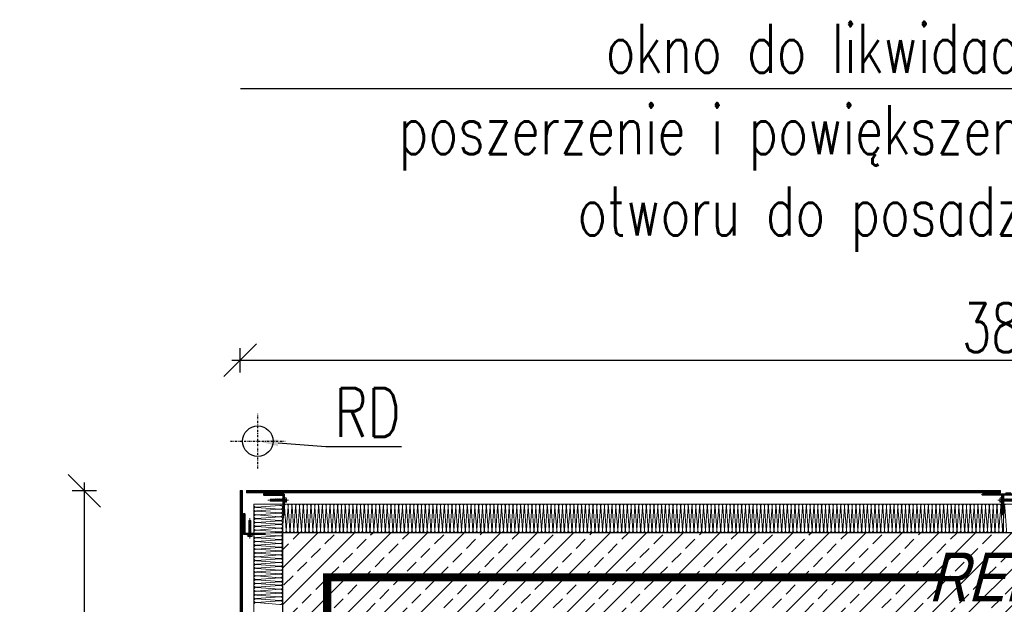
# Model space of a CAD drawing. Header units: millimetres. Extents: x -1256 to 4744, y -2264 to 706.
# Tile 15 of 62: x -485 to -243, y 182 to 326. Entities that reach past the tile are written whole.
import ezdxf
from ezdxf import colors
from ezdxf.entities.mleader import LeaderData, LeaderLine
from ezdxf.math import Vec2, Vec3

# ---------------------------------------------------------------- set-up
doc = ezdxf.new("R2010")
doc.units = ezdxf.units.MM
doc.header["$LTSCALE"] = 0.2
for name, pattern in [('10b018', [3.33, 2.16, -0.54, 0.09, -0.54]), ('DASHDOT', [25.4, 12.7, -6.35, 0, -6.35]), ('DASHEDX2', [1.5, 1, -0.5])]:
    doc.linetypes.add(name, pattern=pattern)
for name, color, linetype, lineweight in [('_MB_ocieplenie_0.09', 252, 'Continuous', 9), ('A-KOMENTWYM - DETAL', 30, 'Continuous', 5), ('ST_AE_GLAS_szraf', 252, 'Continuous', 0), ('ST_AE_GLAS_widok', 142, 'Continuous', 9), ('ST_AE_SYST_cienka', 27, 'Continuous', 15), ('ST_AE_SYST_szraf', 252, 'Continuous', 0), ('ST_SB_STEL', 7, 'Continuous', 0), ('ST_SF_FRAM', 7, 'Continuous', 0), ('ST_SF_FRAM_gruba', 132, 'Continuous', 40), ('ST_SJ_JOIN', 7, 'Continuous', 0), ('ST_SJ_JOIN_cienka', 57, 'Continuous', 15), ('ST_SJ_JOIN_szraf', 252, 'Continuous', 5)]:
    doc.layers.add(name, color=color, linetype=linetype, lineweight=lineweight)
doc.layers.add('_p.poż.', color=7, linetype='Continuous', true_color=0xf20000)
for name, color, linetype in [('A-opis', 7, 'Continuous'), ('A-RD', 3, 'Continuous'), ('A-ściany', 140, 'Continuous')]:
    doc.layers.add(name, color=color, linetype=linetype)
doc.layers.add('ST_SJ_JOIN_osie', color=1, linetype='10b018', lineweight=0, plot=False)
doc.styles.add('Arch-Dim', font='romans.shx', dxfattribs={"width": 0.75})
doc.styles.add('Arial-2', font='arial.ttf', dxfattribs={"width": 0.8, "oblique": 15})
doc.styles.add('TXT', font='romans.shx', dxfattribs={"width": 0.7})
doc.dimstyles.new('1-50', dxfattribs={"dimtxt": 12, "dimasz": 8, "dimexe": 3, "dimexo": 0, "dimgap": 2, "dimtad": 1, "dimrnd": 0.5, "dimzin": 12, "dimdsep": 46, "dimtxsty": 'TXT', "dimblk": 'OBLIQUE', "dimcen": 0.125, "dimdle": 2, "dimclrd": 256, "dimclre": 256, "dimclrt": 7, "dimazin": 0, "dimtfac": 1, "dimtix": 1, "dimtmove": 1, "dimatfit": 2, "dimfxl": 3, "dimfxlon": 1, "dimtvp": 10, "dimtolj": 1, "dimtzin": 0, "dimarcsym": 0})

# ---------------------------------------------------------------- blocks, each defined once
blk = doc.blocks.new('_Oblique')
at = {"color": 0, "linetype": 'ByBlock', "lineweight": -2}
blk.add_line((-0.5, -0.5), (0.5, 0.5), dxfattribs=at)
blk = doc.blocks.new('*D6')
at = {"layer": 'A-KOMENTWYM - DETAL', "lineweight": -2}
for p, q in [((-430.9, 239.38), (-430.9, 245.38)), ((-43.5, 239.38), (-43.5, 245.38)), ((-432.9, 242.38), (-41.5, 242.38))]:
    blk.add_line(p, q, dxfattribs=at)
at = {"layer": 'Defpoints', "color": 0}
for p in [(-43.5, 242.38), (-430.9, 210.3), (-43.5, 210.36)]:
    blk.add_point(p, dxfattribs=at)
at = {"layer": 'A-KOMENTWYM - DETAL', "lineweight": -2, "xscale": 8, "yscale": 8, "zscale": 8, "rotation": 180}
blk.add_blockref('_Oblique', (-430.9, 242.38), dxfattribs=at)
at = {"layer": 'A-KOMENTWYM - DETAL', "lineweight": -2, "xscale": 8, "yscale": 8, "zscale": 8}
blk.add_blockref('_Oblique', (-43.5, 242.38), dxfattribs=at)
at = {"layer": 'A-KOMENTWYM - DETAL', "color": 7, "insert": (-237.2, 250.38), "char_height": 12, "attachment_point": 5, "style": 'TXT'}
blk.add_mtext('\\A1;387.5', dxfattribs=at)
blk = doc.blocks.new('*D8')
at = {"layer": 'A-KOMENTWYM - DETAL', "lineweight": -2}
for p, q in [((-469.21, 212.3), (-469.21, -85.3)), ((-466.21, 210.3), (-472.21, 210.3)), ((-466.21, -83.3), (-472.21, -83.3))]:
    blk.add_line(p, q, dxfattribs=at)
at = {"layer": 'Defpoints', "color": 0}
for p in [(-430.9, 210.3), (-469.21, -83.3), (-430.9, -83.3)]:
    blk.add_point(p, dxfattribs=at)
at = {"layer": 'A-KOMENTWYM - DETAL', "lineweight": -2, "xscale": 8, "yscale": 8, "zscale": 8}
for p, rotation in [((-469.21, 210.3), 90), ((-469.21, -83.3), 270)]:
    blk.add_blockref('_Oblique', p, dxfattribs=dict(at, rotation=rotation))
at = {"layer": 'A-KOMENTWYM - DETAL', "color": 7, "insert": (-477.21, 63.5), "char_height": 12, "attachment_point": 5, "rotation": 90, "style": 'TXT'}
blk.add_mtext('\\A1;293.5', dxfattribs=at)
blk = doc.blocks.new('_Dot')
at = {"color": 0, "linetype": 'ByBlock', "lineweight": -2}
blk.add_line((-0.5, 0), (-1, 0), dxfattribs=at)
at = {"color": 0, "linetype": 'ByBlock', "const_width": 0.5}
blk.add_lwpolyline([(-0.25, 0, 1), (0.25, 0, 1)], format="xyb", close=True, dxfattribs=at)
blk = doc.blocks.new('*U371')
at = {"layer": '_MB_ocieplenie_0.09', "flags": 128}
for points in [[(-16587, 31, 0.505403), (-16606, 5), (-16588, -242, -1.345402), (-16626, -242), (-16608, 5, 0.505403), (-16627, 31)], [(-16547, 31, 0.505403), (-16566, 5), (-16548, -242, -1.345402), (-16586, -242), (-16568, 5, 0.505403), (-16587, 31)], [(-16507, 31, 0.505403), (-16526, 5), (-16508, -242, -1.345402), (-16546, -242), (-16528, 5, 0.505403), (-16547, 31)], [(-16467, 31, 0.505403), (-16486, 5), (-16468, -242, -1.345402), (-16506, -242), (-16488, 5, 0.505403), (-16507, 31)], [(-16427, 31, 0.505403), (-16446, 5), (-16428, -242, -1.345402), (-16466, -242), (-16448, 5, 0.505403), (-16467, 31)], [(-16387, 31, 0.505403), (-16406, 5), (-16388, -242, -1.345402), (-16426, -242), (-16408, 5, 0.505403), (-16427, 31)], [(-16347, 31, 0.505403), (-16366, 5), (-16348, -242, -1.345402), (-16386, -242), (-16368, 5, 0.505403), (-16387, 31)], [(-16307, 31, 0.505403), (-16326, 5), (-16308, -242, -1.345402), (-16346, -242), (-16328, 5, 0.505403), (-16347, 31)], [(-16267, 31, 0.505403), (-16286, 5), (-16268, -242, -1.345402), (-16306, -242), (-16288, 5, 0.505403), (-16307, 31)], [(-16227, 31, 0.505403), (-16246, 5), (-16228, -242, -1.345402), (-16266, -242), (-16248, 5, 0.505403), (-16267, 31)], [(-16187, 31, 0.505403), (-16206, 5), (-16188, -242, -1.345402), (-16226, -242), (-16208, 5, 0.505403), (-16227, 31)], [(-16147, 31, 0.505403), (-16166, 5), (-16148, -242, -1.345402), (-16186, -242), (-16168, 5, 0.505403), (-16187, 31)], [(-16107, 31, 0.505403), (-16126, 5), (-16108, -242, -1.345402), (-16146, -242), (-16128, 5, 0.505403), (-16147, 31)], [(-16067, 31, 0.505403), (-16086, 5), (-16068, -242, -1.345402), (-16106, -242), (-16088, 5, 0.505403), (-16107, 31)], [(-16027, 31, 0.505403), (-16046, 5), (-16028, -242, -1.345402), (-16066, -242), (-16048, 5, 0.505403), (-16067, 31)], [(-15987, 31, 0.505403), (-16006, 5), (-15988, -242, -1.345402), (-16026, -242), (-16008, 5, 0.505403), (-16027, 31)], [(-15947, 31, 0.505403), (-15966, 5), (-15948, -242, -1.345402), (-15986, -242), (-15968, 5, 0.505403), (-15987, 31)], [(-15907, 31, 0.505403), (-15926, 5), (-15908, -242, -1.345402), (-15946, -242), (-15928, 5, 0.505403), (-15947, 31)], [(-15867, 31, 0.505403), (-15886, 5), (-15868, -242, -1.345402), (-15906, -242), (-15888, 5, 0.505403), (-15907, 31)], [(-15827, 31, 0.505403), (-15846, 5), (-15828, -242, -1.345402), (-15866, -242), (-15848, 5, 0.505403), (-15867, 31)], [(-15787, 31, 0.505403), (-15806, 5), (-15788, -242, -1.345402), (-15826, -242), (-15808, 5, 0.505403), (-15827, 31)], [(-15747, 31, 0.505403), (-15766, 5), (-15748, -242, -1.345402), (-15786, -242), (-15768, 5, 0.505403), (-15787, 31)], [(-15707, 31, 0.505403), (-15726, 5), (-15708, -242, -1.345402), (-15746, -242), (-15728, 5, 0.505403), (-15747, 31)], [(-15667, 31, 0.505403), (-15686, 5), (-15668, -242, -1.345402), (-15706, -242), (-15688, 5, 0.505403), (-15707, 31)], [(-15627, 31, 0.505403), (-15646, 5), (-15628, -242, -1.345402), (-15666, -242), (-15648, 5, 0.505403), (-15667, 31)], [(-15587, 31, 0.505403), (-15606, 5), (-15588, -242, -1.345402), (-15626, -242), (-15608, 5, 0.505403), (-15627, 31)], [(-15547, 31, 0.505403), (-15566, 5), (-15548, -242, -1.345402), (-15586, -242), (-15568, 5, 0.505403), (-15587, 31)], [(-15507, 31, 0.505403), (-15526, 5), (-15508, -242, -1.345402), (-15546, -242), (-15528, 5, 0.505403), (-15547, 31)], [(-15467, 31, 0.505403), (-15486, 5), (-15468, -242, -1.345402), (-15506, -242), (-15488, 5, 0.505403), (-15507, 31)], [(-15427, 31, 0.505403), (-15446, 5), (-15428, -242, -1.345402), (-15466, -242), (-15448, 5, 0.505403), (-15467, 31)], [(-15387, 31, 0.505403), (-15406, 5), (-15388, -242, -1.345402), (-15426, -242), (-15408, 5, 0.505403), (-15427, 31)], [(-15347, 31, 0.505403), (-15366, 5), (-15348, -242, -1.345402), (-15386, -242), (-15368, 5, 0.505403), (-15387, 31)], [(-15307, 31, 0.505403), (-15326, 5), (-15308, -242, -1.345402), (-15346, -242), (-15328, 5, 0.505403), (-15347, 31)], [(-15267, 31, 0.505403), (-15286, 5), (-15268, -242, -1.345402), (-15306, -242), (-15288, 5, 0.505403), (-15307, 31)], [(-15227, 31, 0.505403), (-15246, 5), (-15228, -242, -1.345402), (-15266, -242), (-15248, 5, 0.505403), (-15267, 31)], [(-15187, 31, 0.505403), (-15206, 5), (-15188, -242, -1.345402), (-15226, -242), (-15208, 5, 0.505403), (-15227, 31)], [(-15147, 31, 0.505403), (-15166, 5), (-15148, -242, -1.345402), (-15186, -242), (-15168, 5, 0.505403), (-15187, 31)], [(-15107, 31, 0.505403), (-15126, 5), (-15108, -242, -1.345402), (-15146, -242), (-15128, 5, 0.505403), (-15147, 31)], [(-15067, 31, 0.505403), (-15086, 5), (-15068, -242, -1.345402), (-15106, -242), (-15088, 5, 0.505403), (-15107, 31)], [(-15027, 31, 0.505403), (-15046, 5), (-15028, -242, -1.345402), (-15066, -242), (-15048, 5, 0.505403), (-15067, 31)], [(-14987, 31, 0.505403), (-15006, 5), (-14988, -242, -1.345402), (-15026, -242), (-15008, 5, 0.505403), (-15027, 31)], [(-14947, 31, 0.505403), (-14966, 5), (-14948, -242, -1.345402), (-14986, -242), (-14968, 5, 0.505403), (-14987, 31)], [(-14907, 31, 0.505403), (-14926, 5), (-14908, -242, -1.345402), (-14946, -242), (-14928, 5, 0.505403), (-14947, 31)], [(-14867, 31, 0.505403), (-14886, 5), (-14868, -242, -1.345402), (-14906, -242), (-14888, 5, 0.505403), (-14907, 31)], [(-14827, 31, 0.505403), (-14846, 5), (-14828, -242, -1.345402), (-14866, -242), (-14848, 5, 0.505403), (-14867, 31)], [(-14787, 31, 0.505403), (-14806, 5), (-14788, -242, -1.345402), (-14826, -242), (-14808, 5, 0.505403), (-14827, 31)], [(-14747, 31, 0.505403), (-14766, 5), (-14748, -242, -1.345402), (-14786, -242), (-14768, 5, 0.505403), (-14787, 31)], [(-14707, 31, 0.505403), (-14726, 5), (-14708, -242, -1.345402), (-14746, -242), (-14728, 5, 0.505403), (-14747, 31)], [(-14667, 31, 0.505403), (-14686, 5), (-14668, -242, -1.345402), (-14706, -242), (-14688, 5, 0.505403), (-14707, 31)], [(-14627, 31, 0.505403), (-14646, 5), (-14628, -242, -1.345402), (-14666, -242), (-14648, 5, 0.505403), (-14667, 31)], [(-14587, 31, 0.505403), (-14606, 5), (-14588, -242, -1.345402), (-14626, -242), (-14608, 5, 0.505403), (-14627, 31)], [(-14547, 31, 0.505403), (-14566, 5), (-14548, -242, -1.345402), (-14586, -242), (-14568, 5, 0.505403), (-14587, 31)], [(-14507, 31, 0.505403), (-14526, 5), (-14508, -242, -1.345402), (-14546, -242), (-14528, 5, 0.505403), (-14547, 31)], [(-14467, 31, 0.505403), (-14486, 5), (-14468, -242, -1.345402), (-14506, -242), (-14488, 5, 0.505403), (-14507, 31)], [(-14427, 31, 0.505403), (-14446, 5), (-14428, -242, -1.345402), (-14466, -242), (-14448, 5, 0.505403), (-14467, 31)], [(-14387, 31, 0.505403), (-14406, 5), (-14388, -242, -1.345402), (-14426, -242), (-14408, 5, 0.505403), (-14427, 31)], [(-14347, 31, 0.505403), (-14366, 5), (-14348, -242, -1.345402), (-14386, -242), (-14368, 5, 0.505403), (-14387, 31)], [(-14307, 31, 0.505403), (-14326, 5), (-14308, -242, -1.345402), (-14346, -242), (-14328, 5, 0.505403), (-14347, 31)], [(-14267, 31, 0.505403), (-14286, 5), (-14268, -242, -1.345402), (-14306, -242), (-14288, 5, 0.505403), (-14307, 31)], [(-14227, 31, 0.505403), (-14246, 5), (-14228, -242, -1.345402), (-14266, -242), (-14248, 5, 0.505403), (-14267, 31)], [(-14187, 31, 0.505403), (-14206, 5), (-14188, -242, -1.345402), (-14226, -242), (-14208, 5, 0.505403), (-14227, 31)], [(-14147, 31, 0.505403), (-14166, 5), (-14148, -242, -1.345402), (-14186, -242), (-14168, 5, 0.505403), (-14187, 31)], [(-14107, 31, 0.505403), (-14126, 5), (-14108, -242, -1.345402), (-14146, -242), (-14128, 5, 0.505403), (-14147, 31)], [(-14067, 31, 0.505403), (-14086, 5), (-14068, -242, -1.345402), (-14106, -242), (-14088, 5, 0.505403), (-14107, 31)], [(-14027, 31, 0.505403), (-14046, 5), (-14028, -242, -1.345402), (-14066, -242), (-14048, 5, 0.505403), (-14067, 31)], [(-13987, 31, 0.505403), (-14006, 5), (-13988, -242, -1.345402), (-14026, -242), (-14008, 5, 0.505403), (-14027, 31)], [(-13947, 31, 0.505403), (-13966, 5), (-13948, -242, -1.345402), (-13986, -242), (-13968, 5, 0.505403), (-13987, 31)], [(-13907, 31, 0.505403), (-13926, 5), (-13908, -242, -1.345402), (-13946, -242), (-13928, 5, 0.505403), (-13947, 31)], [(-13867, 31, 0.505403), (-13886, 5), (-13868, -242, -1.345402), (-13906, -242), (-13888, 5, 0.505403), (-13907, 31)], [(-13827, 31, 0.505403), (-13846, 5), (-13828, -242, -1.345402), (-13866, -242), (-13848, 5, 0.505403), (-13867, 31)], [(-13787, 31, 0.505403), (-13806, 5), (-13788, -242, -1.345402), (-13826, -242), (-13808, 5, 0.505403), (-13827, 31)], [(-13747, 31, 0.505403), (-13766, 5), (-13748, -242, -1.345402), (-13786, -242), (-13768, 5, 0.505403), (-13787, 31)], [(-13707, 31, 0.505403), (-13726, 5), (-13708, -242, -1.345402), (-13746, -242), (-13728, 5, 0.505403), (-13747, 31)], [(-13667, 31, 0.505403), (-13686, 5), (-13668, -242, -1.345402), (-13706, -242), (-13688, 5, 0.505403), (-13707, 31)], [(-13627, 31, 0.505403), (-13646, 5), (-13628, -242, -1.345402), (-13666, -242), (-13648, 5, 0.505403), (-13667, 31)], [(-13587, 31, 0.505403), (-13606, 5), (-13588, -242, -1.345402), (-13626, -242), (-13608, 5, 0.505403), (-13627, 31)], [(-13547, 31, 0.505403), (-13566, 5), (-13548, -242, -1.345402), (-13586, -242), (-13568, 5, 0.505403), (-13587, 31)], [(-13507, 31, 0.505403), (-13526, 5), (-13508, -242, -1.345402), (-13546, -242), (-13528, 5, 0.505403), (-13547, 31)], [(-13467, 31, 0.505403), (-13486, 5), (-13468, -242, -1.345402), (-13506, -242), (-13488, 5, 0.505403), (-13507, 31)], [(-13427, 31, 0.505403), (-13446, 5), (-13428, -242, -1.345402), (-13466, -242), (-13448, 5, 0.505403), (-13467, 31)], [(-13387, 31, 0.505403), (-13406, 5), (-13388, -242, -1.345402), (-13426, -242), (-13408, 5, 0.505403), (-13427, 31)], [(-13347, 31, 0.505403), (-13366, 5), (-13348, -242, -1.345402), (-13386, -242), (-13368, 5, 0.505403), (-13387, 31)], [(-13307, 31, 0.505403), (-13326, 5), (-13308, -242, -1.345402), (-13346, -242), (-13328, 5, 0.505403), (-13347, 31)], [(-13267, 31, 0.505403), (-13286, 5), (-13268, -242, -1.345402), (-13306, -242), (-13288, 5, 0.505403), (-13307, 31)], [(-13227, 31, 0.505403), (-13246, 5), (-13228, -242, -1.345402), (-13266, -242), (-13248, 5, 0.505403), (-13267, 31)], [(-13187, 31, 0.505403), (-13206, 5), (-13188, -242, -1.345402), (-13226, -242), (-13208, 5, 0.505403), (-13227, 31)], [(-13147, 31, 0.505403), (-13166, 5), (-13148, -242, -1.345402), (-13186, -242), (-13168, 5, 0.505403), (-13187, 31)], [(-13107, 31, 0.505403), (-13126, 5), (-13108, -242, -1.345402), (-13146, -242), (-13128, 5, 0.505403), (-13147, 31)], [(-13067, 31, 0.505403), (-13086, 5), (-13068, -242, -1.345402), (-13106, -242), (-13088, 5, 0.505403), (-13107, 31)], [(-13027, 31, 0.505403), (-13046, 5), (-13028, -242, -1.345402), (-13066, -242), (-13048, 5, 0.505403), (-13067, 31)], [(-12987, 31, 0.505403), (-13006, 5), (-12988, -242, -1.345402), (-13026, -242), (-13008, 5, 0.505403), (-13027, 31)], [(-12947, 31, 0.505403), (-12966, 5), (-12948, -242, -1.345402), (-12986, -242), (-12968, 5, 0.505403), (-12987, 31)], [(-12907, 31, 0.505403), (-12926, 5), (-12908, -242, -1.345402), (-12946, -242), (-12928, 5, 0.505403), (-12947, 31)], [(-12867, 31, 0.505403), (-12886, 5), (-12868, -242, -1.345402), (-12906, -242), (-12888, 5, 0.505403), (-12907, 31)], [(-12827, 31, 0.505403), (-12846, 5), (-12828, -242, -1.345402), (-12866, -242), (-12848, 5, 0.505403), (-12867, 31)], [(-12787, 31, 0.505403), (-12806, 5), (-12788, -242, -1.345402), (-12826, -242), (-12808, 5, 0.505403), (-12827, 31)], [(-12747, 31, 0.505403), (-12766, 5), (-12748, -242, -1.345402), (-12786, -242), (-12768, 5, 0.505403), (-12787, 31)], [(-12707, 31, 0.505403), (-12726, 5), (-12708, -242, -1.345402), (-12746, -242), (-12728, 5, 0.505403), (-12747, 31)], [(-12667, 31, 0.505403), (-12686, 5), (-12668, -242, -1.345402), (-12706, -242), (-12688, 5, 0.505403), (-12707, 31)], [(-12627, 31, 0.505403), (-12646, 5), (-12628, -242, -1.345402), (-12666, -242), (-12648, 5, 0.505403), (-12667, 31)], [(-12587, 31, 0.505403), (-12606, 5), (-12588, -242, -1.345402), (-12626, -242), (-12608, 5, 0.505403), (-12627, 31)], [(-12547, 31, 0.505403), (-12566, 5), (-12548, -242, -1.345402), (-12586, -242), (-12568, 5, 0.505403), (-12587, 31)], [(-12507, 31, 0.505403), (-12526, 5), (-12508, -242, -1.345402), (-12546, -242), (-12528, 5, 0.505403), (-12547, 31)], [(-12467, 31, 0.505403), (-12486, 5), (-12468, -242, -1.345402), (-12506, -242), (-12488, 5, 0.505403), (-12507, 31)], [(-12427, 31, 0.505403), (-12446, 5), (-12428, -242, -1.345402), (-12466, -242), (-12448, 5, 0.505403), (-12467, 31)], [(-12387, 31, 0.505403), (-12406, 5), (-12388, -242, -1.345402), (-12426, -242), (-12408, 5, 0.505403), (-12427, 31)], [(-12347, 31, 0.505403), (-12366, 5), (-12348, -242, -1.345402), (-12386, -242), (-12368, 5, 0.505403), (-12387, 31)], [(-12307, 31, 0.505403), (-12326, 5), (-12308, -242, -1.345402), (-12346, -242), (-12328, 5, 0.505403), (-12347, 31)], [(-12267, 31, 0.505403), (-12286, 5), (-12268, -242, -1.345402), (-12306, -242), (-12288, 5, 0.505403), (-12307, 31)], [(-12227, 31, 0.505403), (-12246, 5), (-12228, -242, -1.345402), (-12266, -242), (-12248, 5, 0.505403), (-12267, 31)], [(-12187, 31, 0.505403), (-12206, 5), (-12188, -242, -1.345402), (-12226, -242), (-12208, 5, 0.505403), (-12227, 31)], [(-12147, 31, 0.505403), (-12166, 5), (-12148, -242, -1.345402), (-12186, -242), (-12168, 5, 0.505403), (-12187, 31)], [(-12107, 31, 0.505403), (-12126, 5), (-12108, -242, -1.345402), (-12146, -242), (-12128, 5, 0.505403), (-12147, 31)], [(-12067, 31, 0.505403), (-12086, 5), (-12068, -242, -1.345402), (-12106, -242), (-12088, 5, 0.505403), (-12107, 31)], [(-12027, 31, 0.505403), (-12046, 5), (-12028, -242, -1.345402), (-12066, -242), (-12048, 5, 0.505403), (-12067, 31)], [(-11987, 31, 0.505403), (-12006, 5), (-11988, -242, -1.345402), (-12026, -242), (-12008, 5, 0.505403), (-12027, 31)], [(-11947, 31, 0.505403), (-11966, 5), (-11948, -242, -1.345402), (-11986, -242), (-11968, 5, 0.505403), (-11987, 31)], [(-11907, 31, 0.505403), (-11926, 5), (-11908, -242, -1.345402), (-11946, -242), (-11928, 5, 0.505403), (-11947, 31)], [(-11867, 31, 0.505403), (-11886, 5), (-11868, -242, -1.345402), (-11906, -242), (-11888, 5, 0.505403), (-11907, 31)], [(-11827, 31, 0.505403), (-11846, 5), (-11828, -242, -1.345402), (-11866, -242), (-11848, 5, 0.505403), (-11867, 31)], [(-11787, 31, 0.505403), (-11806, 5), (-11788, -242, -1.345402), (-11826, -242), (-11808, 5, 0.505403), (-11827, 31)], [(-11747, 31, 0.505403), (-11766, 5), (-11748, -242, -1.345402), (-11786, -242), (-11768, 5, 0.505403), (-11787, 31)], [(-11707, 31, 0.505403), (-11726, 5), (-11708, -242, -1.345402), (-11746, -242), (-11728, 5, 0.505403), (-11747, 31)], [(-11667, 31, 0.505403), (-11686, 5), (-11668, -242, -1.345402), (-11706, -242), (-11688, 5, 0.505403), (-11707, 31)], [(-11627, 31, 0.505403), (-11646, 5), (-11628, -242, -1.345402), (-11666, -242), (-11648, 5, 0.505403), (-11667, 31)], [(-11587, 31, 0.505403), (-11606, 5), (-11588, -242, -1.345402), (-11626, -242), (-11608, 5, 0.505403), (-11627, 31)], [(-11547, 31, 0.505403), (-11566, 5), (-11548, -242, -1.345402), (-11586, -242), (-11568, 5, 0.505403), (-11587, 31)], [(-11507, 31, 0.505403), (-11526, 5), (-11508, -242, -1.345402), (-11546, -242), (-11528, 5, 0.505403), (-11547, 31)], [(-11467, 31, 0.505403), (-11486, 5), (-11468, -242, -1.345402), (-11506, -242), (-11488, 5, 0.505403), (-11507, 31)], [(-11427, 31, 0.505403), (-11446, 5), (-11428, -242, -1.345402), (-11466, -242), (-11448, 5, 0.505403), (-11467, 31)], [(-11387, 31, 0.505403), (-11406, 5), (-11388, -242, -1.345402), (-11426, -242), (-11408, 5, 0.505403), (-11427, 31)], [(-11347, 31, 0.505403), (-11366, 5), (-11348, -242, -1.345402), (-11386, -242), (-11368, 5, 0.505403), (-11387, 31)], [(-11307, 31, 0.505403), (-11326, 5), (-11308, -242, -1.345402), (-11346, -242), (-11328, 5, 0.505403), (-11347, 31)], [(-11267, 31, 0.505403), (-11286, 5), (-11268, -242, -1.345402), (-11306, -242), (-11288, 5, 0.505403), (-11307, 31)], [(-11227, 31, 0.505403), (-11246, 5), (-11228, -242, -1.345402), (-11266, -242), (-11248, 5, 0.505403), (-11267, 31)], [(-11187, 31, 0.505403), (-11206, 5), (-11188, -242, -1.345402), (-11226, -242), (-11208, 5, 0.505403), (-11227, 31)], [(-11147, 31, 0.505403), (-11166, 5), (-11148, -242, -1.345402), (-11186, -242), (-11168, 5, 0.505403), (-11187, 31)], [(-11107, 31, 0.505403), (-11126, 5), (-11108, -242, -1.345402), (-11146, -242), (-11128, 5, 0.505403), (-11147, 31)], [(-11067, 31, 0.505403), (-11086, 5), (-11068, -242, -1.345402), (-11106, -242), (-11088, 5, 0.505403), (-11107, 31)], [(-11027, 31, 0.505403), (-11046, 5), (-11028, -242, -1.345402), (-11066, -242), (-11048, 5, 0.505403), (-11067, 31)], [(-10987, 31, 0.505403), (-11006, 5), (-10988, -242, -1.345402), (-11026, -242), (-11008, 5, 0.505403), (-11027, 31)], [(-10947, 31, 0.505403), (-10966, 5), (-10948, -242, -1.345402), (-10986, -242), (-10968, 5, 0.505403), (-10987, 31)], [(-10907, 31, 0.505403), (-10926, 5), (-10908, -242, -1.345402), (-10946, -242), (-10928, 5, 0.505403), (-10947, 31)], [(-10867, 31, 0.505403), (-10886, 5), (-10868, -242, -1.345402), (-10906, -242), (-10888, 5, 0.505403), (-10907, 31)], [(-10827, 31, 0.505403), (-10846, 5), (-10828, -242, -1.345402), (-10866, -242), (-10848, 5, 0.505403), (-10867, 31)], [(-10787, 31, 0.505403), (-10806, 5), (-10788, -242, -1.345402), (-10826, -242), (-10808, 5, 0.505403), (-10827, 31)], [(-10747, 31, 0.505403), (-10766, 5), (-10748, -242, -1.345402), (-10786, -242), (-10768, 5, 0.505403), (-10787, 31)], [(-10707, 31, 0.505403), (-10726, 5), (-10708, -242, -1.345402), (-10746, -242), (-10728, 5, 0.505403), (-10747, 31)], [(-10667, 31, 0.505403), (-10686, 5), (-10668, -242, -1.345402), (-10706, -242), (-10688, 5, 0.505403), (-10707, 31)], [(-10627, 31, 0.505403), (-10646, 5), (-10628, -242, -1.345402), (-10666, -242), (-10648, 5, 0.505403), (-10667, 31)], [(-10587, 31, 0.505403), (-10606, 5), (-10588, -242, -1.345402), (-10626, -242), (-10608, 5, 0.505403), (-10627, 31)], [(-10547, 31, 0.505403), (-10566, 5), (-10548, -242, -1.345402), (-10586, -242), (-10568, 5, 0.505403), (-10587, 31)], [(-10507, 31, 0.505403), (-10526, 5), (-10508, -242, -1.345402), (-10546, -242), (-10528, 5, 0.505403), (-10547, 31)], [(-10467, 31, 0.505403), (-10486, 5), (-10468, -242, -1.345402), (-10506, -242), (-10488, 5, 0.505403), (-10507, 31)], [(-10427, 31, 0.505403), (-10446, 5), (-10428, -242, -1.345402), (-10466, -242), (-10448, 5, 0.505403), (-10467, 31)], [(-10387, 31, 0.505403), (-10406, 5), (-10388, -242, -1.345402), (-10426, -242), (-10408, 5, 0.505403), (-10427, 31)], [(-10347, 31, 0.505403), (-10366, 5), (-10348, -242, -1.345402), (-10386, -242), (-10368, 5, 0.505403), (-10387, 31)], [(-10307, 31, 0.505403), (-10326, 5), (-10308, -242, -1.345402), (-10346, -242), (-10328, 5, 0.505403), (-10347, 31)], [(-10267, 31, 0.505403), (-10286, 5), (-10268, -242, -1.345402), (-10306, -242), (-10288, 5, 0.505403), (-10307, 31)], [(-10227, 31, 0.505403), (-10246, 5), (-10228, -242, -1.345402), (-10266, -242), (-10248, 5, 0.505403), (-10267, 31)], [(-10187, 31, 0.505403), (-10206, 5), (-10188, -242, -1.345402), (-10226, -242), (-10208, 5, 0.505403), (-10227, 31)], [(-10147, 31, 0.505403), (-10166, 5), (-10148, -242, -1.345402), (-10186, -242), (-10168, 5, 0.505403), (-10187, 31)], [(-10107, 31, 0.505403), (-10126, 5), (-10108, -242, -1.345402), (-10146, -242), (-10128, 5, 0.505403), (-10147, 31)], [(-10067, 31, 0.505403), (-10086, 5), (-10068, -242, -1.345402), (-10106, -242), (-10088, 5, 0.505403), (-10107, 31)], [(-10027, 31, 0.505403), (-10046, 5), (-10028, -242, -1.345402), (-10066, -242), (-10048, 5, 0.505403), (-10067, 31)], [(-9987, 31, 0.505403), (-10006, 5), (-9988, -242, -1.345402), (-10026, -242), (-10008, 5, 0.505403), (-10027, 31)], [(-9947, 31, 0.505403), (-9966, 5), (-9948, -242, -1.345402), (-9986, -242), (-9968, 5, 0.505403), (-9987, 31)], [(-9907, 31, 0.505403), (-9926, 5), (-9908, -242, -1.345402), (-9946, -242), (-9928, 5, 0.505403), (-9947, 31)], [(-9867, 31, 0.505403), (-9886, 5), (-9868, -242, -1.345402), (-9906, -242), (-9888, 5, 0.505403), (-9907, 31)], [(-9827, 31, 0.505403), (-9846, 5), (-9828, -242, -1.345402), (-9866, -242), (-9848, 5, 0.505403), (-9867, 31)], [(-9787, 31, 0.505403), (-9806, 5), (-9788, -242, -1.345402), (-9826, -242), (-9808, 5, 0.505403), (-9827, 31)], [(-9747, 31, 0.505403), (-9766, 5), (-9748, -242, -1.345402), (-9786, -242), (-9768, 5, 0.505403), (-9787, 31)], [(-9707, 31, 0.505403), (-9726, 5), (-9708, -242, -1.345402), (-9746, -242), (-9728, 5, 0.505403), (-9747, 31)], [(-9667, 31, 0.505403), (-9686, 5), (-9668, -242, -1.345402), (-9706, -242), (-9688, 5, 0.505403), (-9707, 31)], [(-9627, 31, 0.505403), (-9646, 5), (-9628, -242, -1.345402), (-9666, -242), (-9648, 5, 0.505403), (-9667, 31)], [(-9587, 31, 0.505403), (-9606, 5), (-9588, -242, -1.345402), (-9626, -242), (-9608, 5, 0.505403), (-9627, 31)], [(-9547, 31, 0.505403), (-9566, 5), (-9548, -242, -1.345402), (-9586, -242), (-9568, 5, 0.505403), (-9587, 31)], [(-9507, 31, 0.505403), (-9526, 5), (-9508, -242, -1.345402), (-9546, -242), (-9528, 5, 0.505403), (-9547, 31)], [(-9467, 31, 0.505403), (-9486, 5), (-9468, -242, -1.345402), (-9506, -242), (-9488, 5, 0.505403), (-9507, 31)], [(-9427, 31, 0.505403), (-9446, 5), (-9428, -242, -1.345402), (-9466, -242), (-9448, 5, 0.505403), (-9467, 31)], [(-9387, 31, 0.505403), (-9406, 5), (-9388, -242, -1.345402), (-9426, -242), (-9408, 5, 0.505403), (-9427, 31)], [(-9347, 31, 0.505403), (-9366, 5), (-9348, -242, -1.345402), (-9386, -242), (-9368, 5, 0.505403), (-9387, 31)], [(-9307, 31, 0.505403), (-9326, 5), (-9308, -242, -1.345402), (-9346, -242), (-9328, 5, 0.505403), (-9347, 31)], [(-9267, 31, 0.505403), (-9286, 5), (-9268, -242, -1.345402), (-9306, -242), (-9288, 5, 0.505403), (-9307, 31)], [(-9227, 31, 0.505403), (-9246, 5), (-9228, -242, -1.345402), (-9266, -242), (-9248, 5, 0.505403), (-9267, 31)], [(-9187, 31, 0.505403), (-9206, 5), (-9188, -242, -1.345402), (-9226, -242), (-9208, 5, 0.505403), (-9227, 31)], [(-9147, 31, 0.505403), (-9166, 5), (-9148, -242, -1.345402), (-9186, -242), (-9168, 5, 0.505403), (-9187, 31)], [(-9107, 31, 0.505403), (-9126, 5), (-9108, -242, -1.345402), (-9146, -242), (-9128, 5, 0.505403), (-9147, 31)], [(-9067, 31, 0.505403), (-9086, 5), (-9068, -242, -1.345402), (-9106, -242), (-9088, 5, 0.505403), (-9107, 31)], [(-9027, 31, 0.505403), (-9046, 5), (-9028, -242, -1.345402), (-9066, -242), (-9048, 5, 0.505403), (-9067, 31)]]:
    blk.add_lwpolyline(points, format="xyb", dxfattribs=at)
blk = doc.blocks.new('*U372')
at = {"layer": '_MB_ocieplenie_0.09', "flags": 128}
for points in [[(-1012, 31, 0.505403), (-1031, 5), (-1013, -242, -1.345402), (-1051, -242), (-1033, 5, 0.505403), (-1052, 31)], [(-972, 31, 0.505403), (-991, 5), (-973, -242, -1.345402), (-1011, -242), (-993, 5, 0.505403), (-1012, 31)], [(-932, 31, 0.505403), (-951, 5), (-933, -242, -1.345402), (-971, -242), (-953, 5, 0.505403), (-972, 31)], [(-892, 31, 0.505403), (-911, 5), (-893, -242, -1.345402), (-931, -242), (-913, 5, 0.505403), (-932, 31)], [(-852, 31, 0.505403), (-871, 5), (-853, -242, -1.345402), (-891, -242), (-873, 5, 0.505403), (-892, 31)], [(-812, 31, 0.505403), (-831, 5), (-813, -242, -1.345402), (-851, -242), (-833, 5, 0.505403), (-852, 31)], [(-772, 31, 0.505403), (-791, 5), (-773, -242, -1.345402), (-811, -242), (-793, 5, 0.505403), (-812, 31)], [(-732, 31, 0.505403), (-751, 5), (-733, -242, -1.345402), (-771, -242), (-753, 5, 0.505403), (-772, 31)], [(-692, 31, 0.505403), (-711, 5), (-693, -242, -1.345402), (-731, -242), (-713, 5, 0.505403), (-732, 31)], [(-652, 31, 0.505403), (-671, 5), (-653, -242, -1.345402), (-691, -242), (-673, 5, 0.505403), (-692, 31)], [(-612, 31, 0.505403), (-631, 5), (-613, -242, -1.345402), (-651, -242), (-633, 5, 0.505403), (-652, 31)], [(-572, 31, 0.505403), (-591, 5), (-573, -242, -1.345402), (-611, -242), (-593, 5, 0.505403), (-612, 31)], [(-532, 31, 0.505403), (-551, 5), (-533, -242, -1.345402), (-571, -242), (-553, 5, 0.505403), (-572, 31)], [(-492, 31, 0.505403), (-511, 5), (-493, -242, -1.345402), (-531, -242), (-513, 5, 0.505403), (-532, 31)], [(-452, 31, 0.505403), (-471, 5), (-453, -242, -1.345402), (-491, -242), (-473, 5, 0.505403), (-492, 31)], [(-412, 31, 0.505403), (-431, 5), (-413, -242, -1.345402), (-451, -242), (-433, 5, 0.505403), (-452, 31)], [(-372, 31, 0.505403), (-391, 5), (-373, -242, -1.345402), (-411, -242), (-393, 5, 0.505403), (-412, 31)], [(-332, 31, 0.505403), (-351, 5), (-333, -242, -1.345402), (-371, -242), (-353, 5, 0.505403), (-372, 31)], [(-292, 31, 0.505403), (-311, 5), (-293, -242, -1.345402), (-331, -242), (-313, 5, 0.505403), (-332, 31)], [(-252, 31, 0.505403), (-271, 5), (-253, -242, -1.345402), (-291, -242), (-273, 5, 0.505403), (-292, 31)], [(-212, 31, 0.505403), (-231, 5), (-213, -242, -1.345402), (-251, -242), (-233, 5, 0.505403), (-252, 31)], [(-172, 31, 0.505403), (-191, 5), (-173, -242, -1.345402), (-211, -242), (-193, 5, 0.505403), (-212, 31)], [(-132, 31, 0.505403), (-151, 5), (-133, -242, -1.345402), (-171, -242), (-153, 5, 0.505403), (-172, 31)], [(-92, 31, 0.505403), (-111, 5), (-93, -242, -1.345402), (-131, -242), (-113, 5, 0.505403), (-132, 31)], [(-52, 31, 0.505403), (-71, 5), (-53, -242, -1.345402), (-91, -242), (-73, 5, 0.505403), (-92, 31)], [(-12, 31, 0.505403), (-31, 5), (-13, -242, -1.345402), (-51, -242), (-33, 5, 0.505403), (-52, 31)]]:
    blk.add_lwpolyline(points, format="xyb", dxfattribs=at)
blk = doc.blocks.new('wkret_samowiercacy_JT2-12_5.5x35')
at = {"layer": 'ST_SJ_JOIN_cienka'}
for p, q in [((-35, 0), (-33.6, 2.6)), ((-35, 0), (-33.6, -2.6)), ((-33.6, 2.6), (-22.9, 2.6)), ((-22.6, 2.2), (-23.5, 2.2)), ((-22.3, 2.2), (-22.9, 2.6)), ((-20.9, 2.2), (-22.3, 2.2)), ((-20.9, 2.2), (-20.3, 2.8)), ((-20, 2.2), (-20.3, 2.8)), ((-19.1, 2.2), (-20, 2.2)), ((-19.1, 2.2), (-18.5, 2.8)), ((-18.2, 2.2), (-18.5, 2.8)), ((-17.3, 2.2), (-18.2, 2.2)), ((-17.3, 2.2), (-16.8, 2.8)), ((-16.4, 2.2), (-16.8, 2.8)), ((-15.5, 2.2), (-16.4, 2.2)), ((-15.5, 2.2), (-15, 2.8)), ((-14.6, 2.2), (-15, 2.8)), ((-13.8, 2.2), (-14.6, 2.2)), ((-13.8, 2.2), (-13.2, 2.8)), ((-12.9, 2.2), (-13.2, 2.8)), ((-12, 2.2), (-12.9, 2.2)), ((-12, 2.2), (-11.5, 2.8)), ((-11.1, 2.2), (-11.5, 2.8)), ((-10.2, 2.2), (-11.1, 2.2)), ((-10.2, 2.2), (-9.7, 2.8)), ((-9.3, 2.2), (-9.7, 2.8)), ((-8.4, 2.2), (-9.3, 2.2)), ((-8.4, 2.2), (-7.9, 2.8)), ((-7.5, 2.2), (-7.9, 2.8)), ((-6.7, 2.2), (-7.5, 2.2)), ((-6.7, 2.2), (-6.1, 2.8)), ((-5.8, 2.2), (-6.1, 2.8)), ((-4.9, 2.2), (-5.8, 2.2)), ((-4.9, 2.2), (-4.4, 2.8)), ((-4, 2.2), (-4.4, 2.8)), ((-3.1, 2.2), (-4, 2.2)), ((-3.1, 2.2), (-2.6, 2.8)), ((-2.2, 2.2), (-2.6, 2.8)), ((-1.3, 2.2), (-2.2, 2.2)), ((-1.3, 2.2), (-0.8, 2.8)), ((-0.4, 2.2), (-0.8, 2.8)), ((0, 2.2), (-0.4, 2.2)), ((5.8, 4), (5.8, -4)), ((-33.6, -2.6), (-22.9, -2.6)), ((-22.3, -2.3), (-22.9, -2.6)), ((-21.6, -2.3), (-22.3, -2.3)), ((-21.3, -2.8), (-21.6, -2.3)), ((-21.3, -2.8), (-20.7, -2.3)), ((-19.9, -2.3), (-20.7, -2.3)), ((-19.5, -2.8), (-19.9, -2.3)), ((-19.5, -2.8), (-19, -2.3)), ((-18.1, -2.3), (-19, -2.3)), ((-17.7, -2.8), (-18.1, -2.3)), ((-17.7, -2.8), (-17.2, -2.3)), ((-16.3, -2.3), (-17.2, -2.3)), ((-16, -2.8), (-16.3, -2.3)), ((-16, -2.8), (-15.4, -2.3)), ((-14.5, -2.3), (-15.4, -2.3)), ((-14.2, -2.8), (-14.5, -2.3)), ((-14.2, -2.8), (-13.6, -2.3)), ((-12.8, -2.3), (-13.6, -2.3)), ((-12.4, -2.8), (-12.8, -2.3)), ((-12.4, -2.8), (-11.9, -2.3)), ((-11, -2.3), (-11.9, -2.3)), ((-10.6, -2.8), (-11, -2.3)), ((-10.6, -2.8), (-10.1, -2.3)), ((-9.2, -2.3), (-10.1, -2.3)), ((-8.9, -2.8), (-9.2, -2.3)), ((-8.9, -2.8), (-8.3, -2.3)), ((-7.4, -2.3), (-8.3, -2.3)), ((-7.1, -2.8), (-7.4, -2.3)), ((-7.1, -2.8), (-6.5, -2.3)), ((-5.7, -2.3), (-6.5, -2.3)), ((-5.3, -2.8), (-5.7, -2.3)), ((-5.3, -2.8), (-4.8, -2.3)), ((-3.9, -2.3), (-4.8, -2.3)), ((-3.5, -2.8), (-3.9, -2.3)), ((-3.5, -2.8), (-3, -2.3)), ((-2.1, -2.3), (-3, -2.3)), ((-1.8, -2.8), (-2.1, -2.3)), ((-1.8, -2.8), (-1.2, -2.3)), ((0, -2.3), (-1.2, -2.3))]:
    blk.add_line(p, q, dxfattribs=at)
blk.add_lwpolyline([(0, -7.2), (1.3, -7.2), (1.3, 7.2), (0, 7.2)], close=True, dxfattribs=at)
blk.add_lwpolyline([(1.3, -2.6), (5.3, -2.6, -0.343146), (5.3, -5.3), (1.3, -5.3), (1.3, 5.3), (5.3, 5.3, -0.343146), (5.3, 2.6), (1.3, 2.6)], format="xyb", dxfattribs=at)
blk.add_arc((-2.2, 0), 7.94, 340.5288, 19.4712, dxfattribs=at)
at = {"layer": 'ST_SJ_JOIN_osie'}
blk.add_line((-40, 0), (10.8, 0), dxfattribs=at)
at = {"layer": 'ST_SJ_JOIN_szraf'}
for p, q in [((-34.7, 0), (-33.4, 2.2)), ((-33.4, 2.2), (-33.6, 2.6)), ((-33.4, 2.2), (-22.3, 2.2)), ((-22.9, -2.6), (-21.9, 2.2)), ((-22.1, 2.1), (-22.9, -2.6)), ((-22.9, -2.6), (-22.3, 2)), ((-22.9, -2.6), (-22.6, 1.9)), ((-22.9, -2.6), (-22.9, 1.8)), ((-21.6, -2.3), (-20.9, 2.2)), ((-21.3, -2.8), (-20.3, 2.8)), ((-20.7, -2.3), (-20, 2.2)), ((-19.9, -2.3), (-19.1, 2.2)), ((-19.5, -2.8), (-18.5, 2.8)), ((-19, -2.3), (-18.2, 2.2)), ((-18.1, -2.3), (-17.3, 2.2)), ((-17.7, -2.8), (-16.8, 2.8)), ((-17.2, -2.3), (-16.4, 2.2)), ((-16.3, -2.3), (-15.5, 2.2)), ((-16, -2.8), (-15, 2.8)), ((-15.4, -2.3), (-14.6, 2.2)), ((-14.5, -2.3), (-13.8, 2.2)), ((-14.2, -2.8), (-13.2, 2.8)), ((-13.6, -2.3), (-12.9, 2.2)), ((-12.8, -2.3), (-12, 2.2)), ((-12.4, -2.8), (-11.5, 2.8)), ((-11.9, -2.3), (-11.1, 2.2)), ((-11, -2.3), (-10.2, 2.2)), ((-10.6, -2.8), (-9.7, 2.8)), ((-10.1, -2.3), (-9.3, 2.2)), ((-9.2, -2.3), (-8.4, 2.2)), ((-8.9, -2.8), (-7.9, 2.8)), ((-8.3, -2.3), (-7.5, 2.2)), ((-7.4, -2.3), (-6.7, 2.2)), ((-7.1, -2.8), (-6.1, 2.8)), ((-6.5, -2.3), (-5.8, 2.2)), ((-5.7, -2.3), (-4.9, 2.2)), ((-5.3, -2.8), (-4.4, 2.8)), ((-4.8, -2.3), (-4, 2.2)), ((-3.9, -2.3), (-3.1, 2.2)), ((-3.5, -2.8), (-2.6, 2.8)), ((-3, -2.3), (-2.2, 2.2)), ((-2.1, -2.3), (-1.3, 2.2)), ((-1.8, -2.8), (-0.8, 2.8)), ((-1.2, -2.3), (-0.4, 2.2))]:
    blk.add_line(p, q, dxfattribs=at)
for centre, radius, start, end in [((-32.2, 23.1), 23.3, 263.1111, 296.3312), ((-35.1, -1.7), 1.73, 331.4719, 85.2218)]:
    blk.add_arc(centre, radius, start, end, dxfattribs=at)
blk = doc.blocks.new('SA.01_rzut')
at = {"layer": 'ST_AE_SYST_szraf'}
h = blk.add_hatch(dxfattribs=at)
h.set_pattern_fill('ANSI37', color=256, scale=0.25, angle=180)
h.paths.add_polyline_path([(-44, 0), (-44, -3), (-32, -3), (-32, 0)])
h = blk.add_hatch(dxfattribs=at)
h.set_pattern_fill('ANSI37', color=256, scale=0.25, angle=180)
h.set_pattern_definition([(135, (488652.4619, 545374.10935), (0.5612660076, 0.5612660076), []), (45, (488652.4619, 545374.10935), (0.5612660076, -0.5612660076), [])])
h.paths.add_polyline_path([(-20, 0), (-20, -3), (-8, -3), (-8, 0)])
h = blk.add_hatch(dxfattribs=at)
h.set_pattern_fill('ANSI37', color=256, scale=0.25)
h.set_pattern_definition([(45, (-488652.4619, 545374.10935), (-0.5612660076, 0.5612660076), []), (135, (-488652.4619, 545374.10935), (-0.5612660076, -0.5612660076), [])])
h.paths.add_polyline_path([(8, 0), (8, -3), (20, -3), (20, 0)])
h = blk.add_hatch(dxfattribs=at)
h.set_pattern_fill('ANSI37', color=256, scale=0.25, angle=180)
h.paths.add_polyline_path([(32, 0), (32, -3), (44, -3), (44, 0)])
at = {"layer": 'ST_AE_SYST_cienka'}
for points in [[(-44, 0), (-32, 0), (-32, -3), (-44, -3)], [(-8, 0), (-20, 0), (-20, -3), (-8, -3)], [(8, 0), (20, 0), (20, -3), (8, -3)], [(44, 0), (32, 0), (32, -3), (44, -3)]]:
    blk.add_lwpolyline(points, close=True, dxfattribs=at)
at = {"layer": 'ST_SF_FRAM_gruba'}
blk.add_lwpolyline([(-50, 0), (50, 0), (50, 2), (1, 2), (1, 50), (-1, 50), (-1, 2), (-50, 2), (-50, 0)], close=True, dxfattribs=at)
at = {"layer": 'ST_SJ_JOIN', "xscale": -1}
blk.add_blockref('wkret_samowiercacy_JT2-12_5.5x35', (-1, 15), dxfattribs=at)
blk = doc.blocks.new('SA.02_rzut')
at = {"layer": 'ST_AE_SYST_szraf'}
h = blk.add_hatch(dxfattribs=at)
h.set_pattern_fill('ANSI37', color=256, scale=0.25)
h.set_pattern_definition([(45, (-488652.4619, 545374.10935), (-0.5612660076, 0.5612660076), []), (135, (-488652.4619, 545374.10935), (-0.5612660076, -0.5612660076), [])])
h.paths.add_polyline_path([(8, 0), (8, -3), (20, -3), (20, 0)])
h = blk.add_hatch(dxfattribs=at)
h.set_pattern_fill('ANSI37', color=256, scale=0.25)
h.paths.add_polyline_path([(32, 0), (32, -3), (44, -3), (44, 0)])
at = {"layer": 'ST_AE_SYST_cienka'}
for points in [[(8, 0), (20, 0), (20, -3), (8, -3)], [(44, 0), (32, 0), (32, -3), (44, -3)]]:
    blk.add_lwpolyline(points, close=True, dxfattribs=at)
at = {"layer": 'ST_SF_FRAM_gruba'}
blk.add_lwpolyline([(-1, 0), (49, 0), (49, 2), (1, 2), (1, 50), (-1, 50), (-1, 0), (-1, 0), (-1, 0)], close=True, dxfattribs=at)
at = {"layer": 'ST_SJ_JOIN', "xscale": -1}
blk.add_blockref('wkret_samowiercacy_JT2-12_5.5x35', (-1, 15), dxfattribs=at)
blk = doc.blocks.new('szyb-szkło_150-I piętro2')
at = {"layer": 'A-ściany', "transparency": 33554687}
h = blk.add_hatch(dxfattribs=at)
h.set_pattern_fill('ANSI33-METRIC', color=14)
h.set_pattern_definition([(45, (428.5, -207.997), (-4.49013, 4.49013), []), (45, (432.99, -207.997), (-4.49013, 4.49013), [3.175, -1.5875])])
h.paths.add_polyline_path([(350, -196), (350, -259), (30, -259), (30, -30), (350, -30), (350, -50), (372, -50.003), (372, -8), (8, -8), (8, -281), (372, -281), (372, -196)])
at = {"layer": '_MB_ocieplenie_0.09'}
for p, q in [((1, -1), (397.5, -1)), ((1, -288), (1, -1))]:
    blk.add_line(p, q, dxfattribs=at)
at = {"layer": '_p.poż.', "linetype": 'DASHEDX2', "ltscale": 10}
blk.add_lwpolyline([(19, -130.036, 2, 2, 0), (19, -19, 2, 2, 0), (170.902, -19, 0, 0, 0)], format="xyseb", dxfattribs=at)
at = {"layer": 'A-ściany'}
blk.add_lwpolyline([(350, -196), (350, -259), (30, -259), (30, -30), (350, -30), (350, -50), (372, -50.003), (372, -8), (8, -8), (8, -281), (372, -281), (372, -196)], close=True, dxfattribs=at)
at = {"layer": 'ST_AE_GLAS_szraf'}
for p, q in [((-2.3, 2.4), (-2.3, -144)), ((-2.2, 2.4), (-2.2, -144)), ((-2.1, 2.4), (-2.1, -144)), ((-2, 2.4), (-2, -144)), ((-1.9, 2.4), (-1.9, -144)), ((-0.8, 2.3), (184.6, 2.3)), ((-0.8, 2.2), (184.6, 2.2)), ((-0.8, 2.1), (184.6, 2.1)), ((-0.8, 2), (184.6, 2)), ((-0.8, 1.9), (184.6, 1.9))]:
    blk.add_line(p, q, dxfattribs=at)
at = {"layer": 'ST_AE_GLAS_widok'}
for points in [[(-2.3, 2.4), (-1.9, 2.4), (-1.8, 2.3), (-1.8, -143.9), (-1.9, -144), (-2.3, -144), (-2.4, -143.9), (-2.4, 2.3), (-2.3, 2.4)], [(-0.8, 2.3), (-0.8, 1.9), (-0.7, 1.8), (184.5, 1.8), (184.6, 1.9), (184.6, 2.3), (184.5, 2.4), (-0.7, 2.4), (-0.8, 2.3)]]:
    blk.add_lwpolyline(points, dxfattribs=at)
at = {"layer": 'ST_SB_STEL', "color": 9, "const_width": 0.2}
for points in [[(8.1, 1.001), (8.1, -7.9), (13.999, -7.9)], [(185.299, 1.001), (185.299, -7.9), (179.4, -7.9)]]:
    blk.add_lwpolyline(points, dxfattribs=at)
at = {"xscale": 0.02342540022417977, "yscale": 0.02342540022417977, "zscale": 0.02342540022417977, "rotation": 90.0000000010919}
blk.add_blockref('*U372', (1.727, -1), dxfattribs=at)
at = {"xscale": 0.02342540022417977, "yscale": 0.02342540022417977, "zscale": 0.02342540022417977}
blk.add_blockref('*U371', (397.5, -1.727), dxfattribs=at)
at = {"layer": 'ST_SF_FRAM', "yscale": 0.1, "zscale": 0.1}
for name, p, xscale, rotation in [('SA.02_rzut', (8.3, 1.5), 0.1, 180), ('SA.01_rzut', (185.099, 1.5), -0.1, 180), ('SA.02_rzut', (-1.5, -8.3), -0.1, 269.9999999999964)]:
    blk.add_blockref(name, p, dxfattribs=dict(at, xscale=xscale, rotation=rotation))
at = {"layer": '_p.poż.', "insert": (189.161, -19), "char_height": 12, "width": 129.01457, "attachment_point": 5, "style": 'Arial-2'}
blk.add_mtext('\\pxt4;REI120', dxfattribs=at)

msp = doc.modelspace()

# ---------------------------------------------------------------- linework, layer by layer
at = {"layer": 'A-RD', "color": 2, "linetype": 'DASHDOT', "ltscale": 0.2}
for p, q in [((-426.546, 215.75), (-426.546, 229.219)), ((-433.281, 222.484), (-419.811, 222.484))]:
    msp.add_line(p, q, dxfattribs=at)
at = {"layer": 'A-RD'}
msp.add_circle((-426.545, 222.484), 3.75, dxfattribs=at)
at = {"layer": 'ST_SB_STEL', "color": 9, "const_width": 0.2}
msp.add_lwpolyline([(-429.501, 199.897), (-420.6, 199.897), (-420.6, 193.997)], dxfattribs=at)

# ---------------------------------------------------------------- block references
msp.add_blockref('szyb-szkło_150-I piętro2', (-428.5, 207.997))

# ---------------------------------------------------------------- dimensions: what is measured, and where the dimension line sits
at = {"layer": 'A-KOMENTWYM - DETAL'}
dim = msp.add_linear_dim(base=(-43.5, 242.378), p1=(-430.9, 210.297), p2=(-43.5, 210.356), dimstyle='1-50', override={"dimtxt": 12}, dxfattribs=at)
dim.commit()
dim.dimension.update_dxf_attribs({"geometry": '*D6', "text_midpoint": (-237.2, 250.378)})
dim = msp.add_linear_dim(base=(-469.214, -83.304), p1=(-430.9, 210.297), p2=(-430.9, -83.304), angle=90, dimstyle='1-50', override={"dimtxt": 12}, dxfattribs=at)
dim.commit()
dim.dimension.update_dxf_attribs({"geometry": '*D8', "text_midpoint": (-477.214, 63.497)})

# ---------------------------------------------------------------- leaders
at = {"layer": 'A-opis'}
ml = msp.add_multileader_mtext('Standard', dxfattribs=at)
ml.set_content('\\pxt4;okno do likwidacji, poszerzenie i powiększenie otworu do posadzki', color=256, style='Arch-Dim')
ml.set_leader_properties(color=30)
ml.set_arrow_properties(name='DOT')
ml.build(insert=Vec2(0, 0))
ml.multileader.update_dxf_attribs({"text_left_attachment_type": 6, "text_right_attachment_type": 6, "dogleg_length": 2, "arrow_head_size": 5})
ctx = ml.context
ctx.base_point, ctx.char_height, ctx.arrow_head_size, ctx.landing_gap_size, ctx.plane_origin, ctx.plane_y_axis = Vec3(-412.571, 309.098), 12, 5, 0.2, Vec3(-932.595, 4459.747), Vec3(0, -1)
ctx.left_attachment, ctx.right_attachment, ctx.text_align_type = 6, 6, 2
notes = []
notes.append((ctx, [(0, (1, 1, 0), (-226.571, 309.098), (-1, 0), 2, [(0, [(-24, 99.782)], 0, [])])]))
ctx.mtext.insert, ctx.mtext.width, ctx.mtext.alignment = Vec3(-228.771, 325.058), 200, 3
ml = msp.add_multileader_mtext('Standard', dxfattribs=at)
ml.set_content('\\pxql,t4;RD', color=256, style='Arch-Dim')
ml.set_leader_properties(color=30)
ml.build(insert=Vec2(0, 0))
ml.multileader.update_dxf_attribs({"text_left_attachment_type": 6, "text_right_attachment_type": 6, "dogleg_length": 2, "arrow_head_size": 5})
ctx = ml.context
ctx.base_point, ctx.char_height, ctx.arrow_head_size, ctx.landing_gap_size, ctx.plane_origin, ctx.plane_x_axis, ctx.plane_y_axis = Vec3(-407.84, 221.156), 12, 5, 0.2, Vec3(170.091, 4353.094), Vec3(-1, 0), Vec3(0, -1)
ctx.left_attachment, ctx.right_attachment = 6, 6
notes.append((ctx, [(0, (1, 1, 0), (-409.84, 221.156), (1, 0), 2, [(1, [(-426.546, 222.484)], 0, [])])]))
ctx.mtext.insert, ctx.mtext.width = Vec3(-407.64, 235.556), 201.2345
for ctx, leaders in notes:
    for number, flags, end, landing, length, lines in leaders:
        leader = LeaderData()
        leader.index, (leader.has_last_leader_line, leader.has_dogleg_vector, leader.attachment_direction) = number, flags
        leader.last_leader_point, leader.dogleg_vector, leader.dogleg_length = Vec3(end), Vec3(landing), length
        for number, points, colour, breaks in lines:
            line = LeaderLine()
            line.index, line.vertices, line.color, line.breaks = number, Vec3.list(points), colors.encode_raw_color(colour), breaks
            leader.lines.append(line)
        ctx.leaders.append(leader)

doc.saveas('drawing.dxf')
